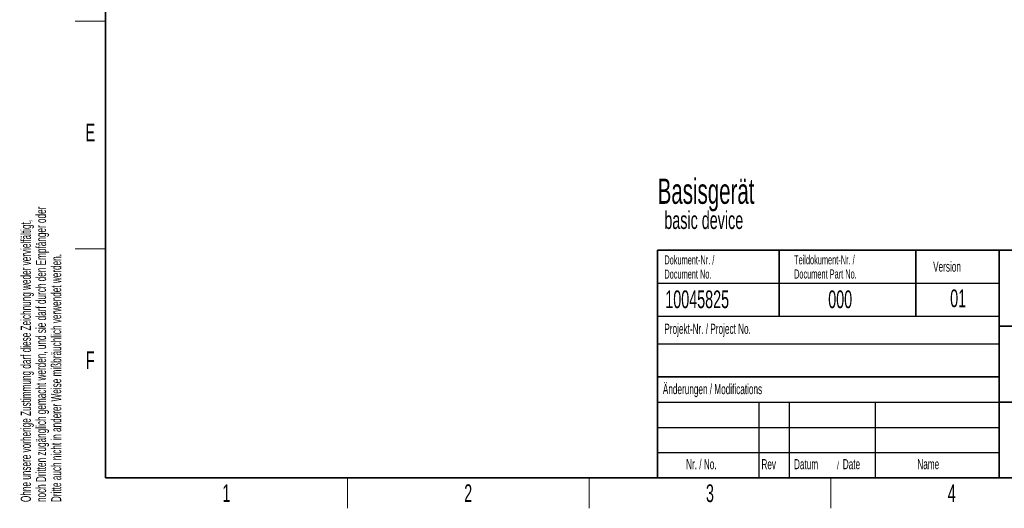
# Paper-space layout 'Blatt2' of a CAD drawing. Header units: millimetres. Extents: x 5 to 418, y 2 to 292.
# Tile 1 of 60: x 9 to 203, y 6 to 103. Entities that reach past the tile are written whole.
import ezdxf

# ---------------------------------------------------------------- set-up
doc = ezdxf.new("R2010")
doc.units = ezdxf.units.MM
doc.layers.add('SLD-0', color=7, linetype='Continuous')
doc.styles.add('SLDTEXTSTYLE0', font='TXT', dxfattribs={"width": 0.605})

# ---------------------------------------------------------------- blocks, each defined once
blk = doc.blocks.new('SW_NOTE_0_20')
at = {"layer": 'SLD-0', "color": 0, "attachment_point": 1, "style": 'SLDTEXTSTYLE0'}
for s, insert, char_height in [('Basisgerät', (0, 6.45), 5), ('basic device', (1.31, -0.02), 3.5)]:
    blk.add_mtext(s, dxfattribs=dict(at, insert=insert, char_height=char_height))
blk = doc.blocks.new('SW_NOTE_0_22')
at = {"layer": 'SLD-0', "color": 0, "char_height": 2, "attachment_point": 1, "rotation": 90, "style": 'SLDTEXTSTYLE0'}
for s, insert in [('noch Dritten zugänglich gemacht werden, und sie darf durch den Empfänger oder', (0.42, 0)), ('Ohne unsere vorherige Zustimmung darf diese Zeichnung weder vervielfältigt,', (-2.58, 0)), ('Dritte auch nicht in anderer Weise mißbräuchlich verwendet werden.', (3.42, 0))]:
    blk.add_mtext(s, dxfattribs=dict(at, insert=insert))
blk = doc.blocks.new('SW_NOTE_0_23')
at = {"layer": 'SLD-0', "color": 0, "attachment_point": 1, "style": 'SLDTEXTSTYLE0'}
for s, insert, char_height in [('Datum', (0, 2.58), 2), ('/', (8.48, 2.08), 1.5), ('Date', (9.64, 2.58), 2)]:
    blk.add_mtext(s, dxfattribs=dict(at, insert=insert, char_height=char_height))
blk = doc.blocks.new('SW_NOTE_0_25')
at = {"layer": 'SLD-0', "color": 0, "char_height": 1.8, "attachment_point": 1, "style": 'SLDTEXTSTYLE0'}
for s, insert in [('Teildokument-Nr. /', (0, 2.32)), ('Document Part No.', (0, -0.48))]:
    blk.add_mtext(s, dxfattribs=dict(at, insert=insert))
blk = doc.blocks.new('SW_NOTE_0_26')
at = {"layer": 'SLD-0', "color": 0, "char_height": 1.8, "attachment_point": 1, "style": 'SLDTEXTSTYLE0'}
for s, insert in [('Dokument-Nr. /', (0, 2.32)), ('Document No.', (0, -0.48))]:
    blk.add_mtext(s, dxfattribs=dict(at, insert=insert))

psp = doc.layouts.new('Blatt2')

# ---------------------------------------------------------------- linework, layer by layer
at = {"layer": 'SLD-0', "lineweight": 35}
for p, q in [((26, 282.5), (26, 12)), ((135, 57), (408, 57)), ((135, 57), (135, 12)), ((159, 57), (159, 44)), ((186, 57), (186, 44)), ((202.5, 57), (202.5, 12)), ((202.5, 42), (259, 42)), ((135, 32), (202.5, 32)), ((202.5, 27), (259, 27)), ((26, 12), (408, 12)), ((135, 12), (408, 12))]:
    psp.add_line(p, q, dxfattribs=at)
at = {"layer": 'SLD-0', "lineweight": 18}
for p, q in [((20, 102.25), (26, 102.25)), ((20, 57.25), (26, 57.25)), ((73.75, 6), (73.75, 12)), ((121.5, 6), (121.5, 12)), ((169.25, 6), (169.25, 12))]:
    psp.add_line(p, q, dxfattribs=at)
at = {"layer": 'SLD-0'}
for p, q in [((135, 50.5), (202.5, 50.5)), ((135, 38.5), (202.5, 38.5)), ((135, 27), (202.5, 27)), ((155, 27), (155, 12)), ((161, 27), (161, 12)), ((178, 27), (178, 12)), ((135, 22), (202.5, 22)), ((135, 17), (202.5, 17))]:
    psp.add_line(p, q, dxfattribs=at)
at = {"layer": 'SLD-0', "lineweight": 25}
psp.add_line((135, 44), (202.5, 44), dxfattribs=at)

# ---------------------------------------------------------------- block references
at = {"layer": 'SLD-0'}
for name, p in [('SW_NOTE_0_22', (11.81, 7.24)), ('SW_NOTE_0_26', (136.35, 53.67)), ('SW_NOTE_0_25', (161.96, 53.69)), ('SW_NOTE_0_23', (161.95, 13.15))]:
    psp.add_blockref(name, p, dxfattribs=at)
at = {"layer": 'SLD-0', "color": 7}
psp.add_blockref('SW_NOTE_0_20', (135.03, 64.72), dxfattribs=at)

# ---------------------------------------------------------------- texts
at = {"layer": 'SLD-0', "style": 'SLDTEXTSTYLE0'}
for s, insert, char_height, attachment_point in [('E', (22.98, 82), 3.5, 2), ('Version', (189.43, 54.76), 2, 1), ('10045825', (136.53, 49.06), 3.5, 1), ('000', (168.71, 49.06), 3.5, 1), ('01', (194.37, 49.25), 3.5, 2), ('Projekt-Nr. / Project No.', (136.35, 42.48), 2, 1), ('F', (22.95, 37), 3.5, 2), ('Änderungen / Modifications', (136.05, 30.56), 2, 1), ('Nr. / No.', (140.64, 15.72), 2, 1), ('Rev', (155.52, 15.72), 2, 1), ('Name', (186.31, 15.73), 2, 1), ('1', (49.85, 10.74), 3.5, 2), ('2', (97.6, 10.74), 3.5, 2), ('3', (145.35, 10.74), 3.5, 2), ('4', (193.1, 10.74), 3.5, 2)]:
    psp.add_mtext(s, dxfattribs=dict(at, insert=insert, char_height=char_height, attachment_point=attachment_point))

doc.saveas('drawing.dxf')
